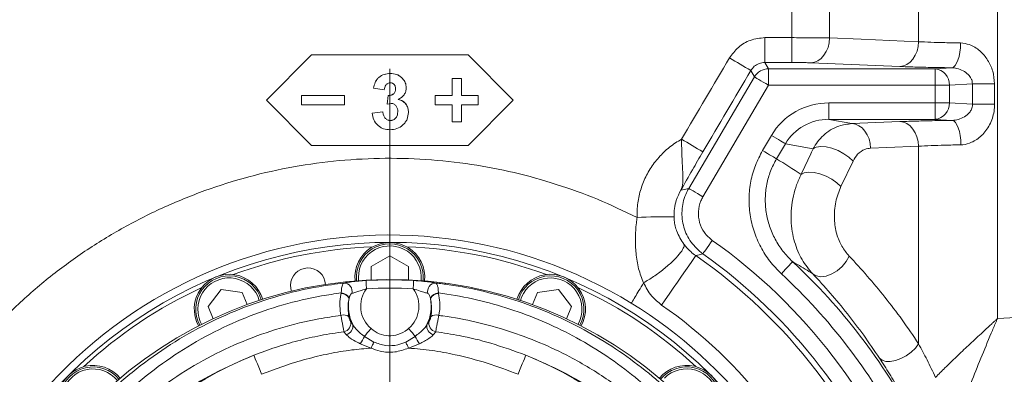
# Model space of a CAD drawing. Header units: millimetres. Extents: x 0 to 8410, y 0 to 5940.
# Tile 169 of 179: x 6847 to 7086, y 4156 to 4242. Entities that reach past the tile are written whole.
import ezdxf

# ---------------------------------------------------------------- set-up
doc = ezdxf.new("R2010")
doc.units = ezdxf.units.MM
doc.header["$LTSCALE"] = 10
doc.linetypes.add('CENTERX2', pattern=[20.32, 12.7, -2.54, 2.54, -2.54])

msp = doc.modelspace()

# ---------------------------------------------------------------- linework, layer by layer
at = {"color": 7, "linetype": 'CENTERX2', "lineweight": 0}
msp.add_line((6936.73, 4433.69), (6936.73, 2732.63), dxfattribs=at)
at = {"color": 8, "linetype": 'Continuous', "lineweight": 0}
for p, q in [((7034.41, 4238.07), (7034.41, 4348.2)), ((7043.61, 4348.3), (7043.61, 4237.99)), ((7065.24, 4237.09), (7065.24, 4306.12)), ((7084.39, 4306.24), (7084.39, 4169.88)), ((7027.9, 4232.05), (7027.9, 4238.07)), ((7027.9, 4238.07), (7034.41, 4238.07)), ((7034.41, 4232.05), (7034.41, 4238.07)), ((7027.9, 4232.05), (7028.78, 4230.51)), ((7034.41, 4232.05), (7027.9, 4232.05)), ((7060.64, 4231.07), (7039.01, 4231.98)), ((7069.26, 4230.51), (7073.32, 4230.76)), ((7009.38, 4201.47), (7025.33, 4228.55)), ((7025.33, 4228.55), (7024.45, 4230.08)), ((7028.78, 4226.52), (7028.78, 4230.51)), ((7028.78, 4230.51), (7069.26, 4230.51)), ((7069.26, 4226.52), (7069.26, 4230.51)), ((7028.78, 4226.52), (7012.83, 4199.44)), ((7069.26, 4226.52), (7028.78, 4226.52)), ((7069.26, 4222.24), (7069.26, 4226.52)), ((7069.26, 4226.52), (7072.72, 4226.52)), ((7078.32, 4226.86), (7072.72, 4226.52)), ((7072.72, 4226.52), (7072.72, 4222.24)), ((7078.34, 4221.9), (7078.32, 4226.86)), ((7083.69, 4226.89), (7083.7, 4221.95)), ((7043.45, 4222.24), (7069.26, 4222.24)), ((7043.45, 4222.24), (7043.45, 4218.24)), ((7069.26, 4222.24), (7069.26, 4218.24)), ((7069.26, 4222.24), (7072.72, 4222.24)), ((7072.72, 4222.24), (7078.34, 4221.9)), ((7069.26, 4218.24), (7043.45, 4218.24)), ((7043.45, 4218.24), (7049, 4217.19)), ((7049, 4217.19), (7060.64, 4217.68)), ((7073.4, 4217.99), (7069.26, 4218.24)), ((7027.31, 4210.66), (7029.47, 4214.33)), ((7032.86, 4212.33), (7030.7, 4208.66)), ((7039.61, 4211.05), (7032.86, 4212.33)), ((7065.24, 4163.77), (7065.24, 4211.72)), ((7049.3, 4208.09), (7046.38, 4201.91)), ((6929.1, 4179.87), (6929.14, 4179.09)), ((6924.89, 4175.96), (6924.92, 4176.1)), ((6948.55, 4176.1), (6948.58, 4175.96)), ((6926.87, 4174.86), (6926.84, 4174.74)), ((6946.62, 4174.74), (6946.6, 4174.86)), ((6968.71, 4175.03), (6968.45, 4174.29)), ((6890.65, 4169.19), (6890.98, 4168.48)), ((6927.18, 4169.23), (6927.72, 4168.39)), ((6945.75, 4168.39), (6946.29, 4169.23)), ((7084.39, 4169.88), (7088.96, 4170.13)), ((6926.15, 4165.97), (6925.58, 4166.68)), ((6947.89, 4166.68), (6947.32, 4165.97)), ((6932.18, 4162.7), (6929.54, 4163.77)), ((6930.56, 4165.55), (6932.86, 4164.15)), ((6940.61, 4164.15), (6942.9, 4165.55)), ((6943.93, 4163.77), (6941.29, 4162.7))]:
    msp.add_line(p, q, dxfattribs=at)
at = {"color": 7, "linetype": 'Continuous', "lineweight": 0}
for p, q in [((6917.73, 4233.87), (6906.73, 4222.87)), ((6955.73, 4233.87), (6917.73, 4233.87)), ((6966.73, 4222.87), (6955.73, 4233.87)), ((6936.83, 4229.37), (6936.83, 4229.38)), ((6939.81, 4228.16), (6939.81, 4228.17)), ((6940.73, 4225.91), (6940.73, 4225.92)), ((6951.86, 4228.13), (6951.86, 4228.12)), ((6954.11, 4228.13), (6951.86, 4228.13)), ((6951.86, 4224), (6951.86, 4228.12)), ((6954.11, 4228.12), (6951.86, 4228.12)), ((6954.11, 4228.13), (6954.11, 4228.12)), ((6954.11, 4224), (6954.11, 4228.12)), ((6915.23, 4224.01), (6915.23, 4224)), ((6925.73, 4224.01), (6915.23, 4224.01)), ((6925.73, 4224), (6915.23, 4224)), ((6915.23, 4221.75), (6915.23, 4224)), ((6925.73, 4224.01), (6925.73, 4224)), ((6925.73, 4221.75), (6925.73, 4224)), ((6932.77, 4225.78), (6932.77, 4225.79)), ((6935.37, 4225.39), (6932.77, 4225.78)), ((6936.06, 4221.93), (6936.3, 4224.02)), ((6936.06, 4221.91), (6936.3, 4224.01)), ((6936.3, 4224.01), (6936.3, 4224.02)), ((6951.86, 4224.01), (6947.73, 4224.01)), ((6947.73, 4224.01), (6947.73, 4224)), ((6947.73, 4221.75), (6947.73, 4224)), ((6951.86, 4224), (6947.73, 4224)), ((6958.23, 4224.01), (6954.11, 4224.01)), ((6958.23, 4224), (6954.11, 4224)), ((6958.23, 4224.01), (6958.23, 4224)), ((6958.23, 4221.75), (6958.23, 4224)), ((6906.73, 4222.89), (6917.73, 4211.89)), ((6906.73, 4222.87), (6917.73, 4211.87)), ((6915.23, 4221.75), (6925.73, 4221.75)), ((6937.09, 4222.1), (6936.06, 4221.91)), ((6936.06, 4221.91), (6936.06, 4221.93)), ((6947.73, 4221.75), (6951.86, 4221.75)), ((6951.86, 4217.62), (6951.86, 4221.75)), ((6954.11, 4221.75), (6958.23, 4221.75)), ((6954.11, 4217.62), (6954.11, 4221.75)), ((6955.73, 4211.89), (6966.73, 4222.89)), ((6955.73, 4211.87), (6966.73, 4222.87)), ((6932.43, 4219.72), (6935.02, 4220.04)), ((6932.43, 4219.71), (6935.02, 4220.03)), ((6932.43, 4219.71), (6932.43, 4219.72)), ((6935.02, 4220.03), (6935.02, 4220.04)), ((6941.25, 4219.92), (6941.25, 4219.93)), ((6936.85, 4217.95), (6936.85, 4217.97)), ((6951.86, 4217.62), (6954.11, 4217.62)), ((6917.73, 4211.89), (6917.73, 4211.87)), ((6917.73, 4211.89), (6955.73, 4211.89)), ((6917.73, 4211.87), (6955.73, 4211.87)), ((6955.73, 4211.89), (6955.73, 4211.87)), ((6932.23, 4182.47), (6936.73, 4185.07)), ((6936.73, 4185.07), (6941.23, 4182.47)), ((6932.23, 4179.27), (6932.23, 4182.47)), ((6941.23, 4182.47), (6941.23, 4179.27)), ((6892.55, 4172.79), (6895.71, 4176.91)), ((6895.71, 4176.91), (6900.86, 4176.23)), ((6900.86, 4176.23), (6902.09, 4173.27)), ((6971.38, 4173.27), (6972.6, 4176.23)), ((6972.6, 4176.23), (6977.76, 4176.91)), ((6977.76, 4176.91), (6980.92, 4172.79)), ((6893.77, 4169.83), (6892.55, 4172.79)), ((6980.92, 4172.79), (6979.7, 4169.83))]:
    msp.add_line(p, q, dxfattribs=at)
at = {"color": 8, "linetype": 'Continuous', "lineweight": 0, "flags": 128}
for points in [[(7039.01, 4231.98), (7039.9, 4232.11), (7040.75, 4232.47), (7041.54, 4233.03), (7042.23, 4233.78), (7042.8, 4234.69), (7043.23, 4235.72), (7043.5, 4236.83), (7043.61, 4237.99)], [(7043.61, 4237.99), (7051.32, 4237.67), (7065.24, 4237.09)], [(7060.64, 4231.07), (7061.53, 4231.21), (7062.38, 4231.57), (7063.17, 4232.13), (7063.86, 4232.88), (7064.43, 4233.79), (7064.87, 4234.82), (7065.14, 4235.93), (7065.24, 4237.09)], [(7073.32, 4230.76), (7073.73, 4230.91), (7074.12, 4231.27), (7074.49, 4231.84), (7074.81, 4232.59), (7075.08, 4233.5), (7075.28, 4234.52), (7075.41, 4235.63), (7075.46, 4236.78)], [(7025.33, 4228.55), (7025.42, 4228.49), (7025.63, 4228.37), (7025.95, 4228.18), (7026.38, 4227.93), (7026.9, 4227.62), (7027.49, 4227.28), (7028.12, 4226.9), (7028.78, 4226.52)], [(7078.32, 4226.86), (7078.77, 4226.86), (7079.3, 4226.87), (7079.92, 4226.87), (7080.59, 4226.88), (7081.32, 4226.88), (7082.09, 4226.89), (7082.88, 4226.89), (7083.69, 4226.89)], [(7049, 4217.19), (7049.88, 4217.06), (7050.72, 4216.7), (7051.51, 4216.14), (7052.2, 4215.4), (7052.77, 4214.51), (7053.2, 4213.49), (7053.48, 4212.38), (7053.59, 4211.24)], [(7060.64, 4217.68), (7061.53, 4217.54), (7062.37, 4217.19), (7063.16, 4216.63), (7063.85, 4215.89), (7064.42, 4214.99), (7064.85, 4213.97), (7065.13, 4212.87), (7065.24, 4211.72)], [(7073.4, 4217.99), (7073.8, 4217.85), (7074.19, 4217.49), (7074.55, 4216.93), (7074.87, 4216.19), (7075.14, 4215.3), (7075.34, 4214.29), (7075.47, 4213.19), (7075.53, 4212.05)], [(7029.47, 4214.33), (7030.06, 4213.97), (7030.64, 4213.63), (7031.19, 4213.31), (7031.68, 4213.02), (7032.11, 4212.77), (7032.45, 4212.57), (7032.7, 4212.42), (7032.86, 4212.33)], [(7039.61, 4211.05), (7040.37, 4211.45), (7041.44, 4211.62), (7042.75, 4211.54), (7044.19, 4211.2), (7045.66, 4210.65), (7047.07, 4209.9), (7048.31, 4209.03), (7049.3, 4208.09)], [(7065.24, 4211.72), (7057.53, 4211.4), (7053.59, 4211.24)], [(7027.31, 4210.66), (7027.9, 4210.31), (7028.48, 4209.97), (7029.03, 4209.65), (7029.52, 4209.36), (7029.95, 4209.11), (7030.29, 4208.9), (7030.54, 4208.75), (7030.7, 4208.66)], [(7036.69, 4204.86), (7037.46, 4205.27), (7038.53, 4205.44), (7039.83, 4205.36), (7041.27, 4205.02), (7042.75, 4204.47), (7044.16, 4203.73), (7045.4, 4202.86), (7046.38, 4201.91)], [(7007.46, 4201.05), (7008.29, 4201.23), (7009.38, 4201.47)], [(7009.38, 4201.47), (7009.47, 4201.42), (7009.68, 4201.3), (7010, 4201.1), (7010.43, 4200.85), (7010.95, 4200.55), (7011.54, 4200.2), (7012.17, 4199.83), (7012.83, 4199.44)], [(7012.8, 4185.59), (7012.86, 4185.67), (7013, 4185.87), (7013.21, 4186.18), (7013.5, 4186.58), (7013.85, 4187.07), (7014.24, 4187.63), (7014.66, 4188.23), (7015.1, 4188.85)], [(7012.8, 4185.59), (7011.91, 4185.35), (7011.1, 4185.14)], [(7002.79, 4173.15), (7003.65, 4174.39), (7004.61, 4175.78), (7005.62, 4177.24), (7006.65, 4178.72), (7007.65, 4180.16), (7008.58, 4181.5), (7009.41, 4182.7), (7010.1, 4183.7), (7010.63, 4184.45), (7010.96, 4184.94), (7011.1, 4185.14)], [(7031.89, 4180.75), (7032.41, 4181.31), (7032.9, 4181.85), (7033.37, 4182.35), (7033.77, 4182.79), (7034.11, 4183.16), (7034.37, 4183.43), (7034.53, 4183.61), (7034.6, 4183.69)], [(7039.51, 4180.74), (7040.39, 4180.22), (7041.51, 4180.04), (7042.78, 4180.2), (7044.12, 4180.69), (7045.43, 4181.49), (7046.63, 4182.53), (7047.63, 4183.75), (7048.35, 4185.05)], [(6930.95, 4179.1), (6930.95, 4179.04), (6930.96, 4178.91), (6930.97, 4178.72), (6930.98, 4178.48), (6931, 4178.18), (6931.02, 4177.84), (6931.04, 4177.48), (6931.06, 4177.1)], [(6942.52, 4179.1), (6942.52, 4179.04), (6942.51, 4178.91), (6942.5, 4178.72), (6942.49, 4178.48), (6942.47, 4178.18), (6942.45, 4177.84), (6942.43, 4177.48), (6942.41, 4177.1)], [(6930.56, 4165.55), (6930.71, 4165.72), (6930.87, 4165.92), (6931.06, 4166.14), (6931.26, 4166.38), (6931.48, 4166.63), (6931.7, 4166.9), (6931.94, 4167.18), (6932.17, 4167.46)], [(6942.9, 4165.55), (6942.76, 4165.72), (6942.59, 4165.92), (6942.41, 4166.14), (6942.21, 4166.38), (6941.99, 4166.63), (6941.76, 4166.9), (6941.53, 4167.18), (6941.29, 4167.46)], [(6932.86, 4164.15), (6932.8, 4164.01), (6932.72, 4163.86), (6932.65, 4163.69), (6932.56, 4163.51), (6932.47, 4163.31), (6932.37, 4163.11), (6932.28, 4162.91), (6932.18, 4162.7)], [(6940.61, 4164.15), (6940.67, 4164.01), (6940.74, 4163.86), (6940.82, 4163.69), (6940.91, 4163.51), (6941, 4163.31), (6941.09, 4163.11), (6941.19, 4162.91), (6941.29, 4162.7)], [(7055.72, 4160.27), (7056.35, 4159.75), (7057.25, 4159.47), (7058.36, 4159.44), (7059.61, 4159.68), (7060.92, 4160.16), (7062.22, 4160.86), (7063.42, 4161.73), (7064.45, 4162.72), (7065.24, 4163.77)], [(6905.54, 4156.34), (6905.2, 4157.22), (6904.86, 4158.06), (6904.55, 4158.85), (6904.27, 4159.54), (6904.04, 4160.12), (6903.87, 4160.56), (6903.75, 4160.85), (6903.7, 4160.98)], [(6967.92, 4156.34), (6968.27, 4157.22), (6968.61, 4158.06), (6968.92, 4158.85), (6969.2, 4159.54), (6969.43, 4160.12), (6969.6, 4160.56), (6969.72, 4160.85), (6969.77, 4160.98)]]:
    msp.add_lwpolyline(points, dxfattribs=at)
at = {"color": 7, "linetype": 'Continuous', "lineweight": 0, "flags": 128}
msp.add_lwpolyline([(6912.59, 4177.91), (6912.77, 4176.66), (6912.82, 4176.51)], dxfattribs=at)
at = {"color": 8, "linetype": 'Continuous', "lineweight": 0}
for centre, radius, start, end in [((6825.47, 3901.41), 384.22, 58.8086, 59.7051), ((7028.78, 4226.51), 4, 90.042, 149.4571), ((7068.89, 4226.69), 3.84, 357.367, 84.4544), ((7068.89, 4222.07), 3.84, 275.5431, 2.6355), ((7085.07, 3750.24), 471.71, 90.1661, 90.8173), ((6911.51, 4047.49), 191.77, 58.115, 59.9156), ((7004.32, 4023.51), 171.07, 89.5058, 92.516), ((6936.73, 4077.87), 135.86, 20.2281, 54.7719), ((6936.73, 4179.87), 7.64, 354.1022, 180), ((6936.73, 4077.87), 131.87, 20.2281, 54.7719), ((6936.73, 4077.87), 130.53, 19.7333, 55.2667), ((6936.73, 4077.87), 144.13, 27.7654, 47.2346), ((6936.73, 4077.87), 140.14, 27.7654, 47.2346), ((6897.7, 4172.11), 7.63, 16.6022, 202.5), ((6925.52, 4176.47), 2.03, 345.2408, 88.493), ((6936.73, 4077.87), 101.39, 86.7284, 93.2716), ((6947.95, 4176.47), 2.03, 91.5073, 194.7589), ((6975.77, 4172.11), 7.64, 331.6022, 157.5), ((6924.85, 4173.72), 2.24, 27.1677, 89.07), ((6924.83, 4173.81), 2.29, 27.2278, 87.839), ((6936.73, 4172.87), 7.08, 143.2834, 229.8803), ((6936.73, 4077.87), 99.39, 86.7284, 93.2716), ((6936.73, 4172.87), 7.08, 310.1197, 36.7166), ((6948.63, 4173.81), 2.29, 92.1612, 152.7716), ((6948.62, 4173.72), 2.24, 90.9297, 152.833), ((6936.73, 4172.87), 10.06, 169.3053, 206.4415), ((6936.73, 4172.87), 10.06, 333.5585, 10.6947), ((6936.73, 4077.87), 115.94, 19.7333, 55.2667), ((6925.53, 4168.79), 1.97, 50.5723, 110.2393), ((6925.22, 4168.68), 2.03, 280.1666, 15.8163), ((6948.25, 4168.68), 2.03, 164.183, 259.8341), ((6947.94, 4168.79), 1.97, 69.7609, 129.4275), ((6925.7, 4167.98), 2.06, 282.6077, 11.4246), ((6947.77, 4167.98), 2.06, 168.5754, 257.3923), ((6922.61, 4168.93), 8.64, 323.3156, 336.9813), ((6950.86, 4168.93), 8.64, 203.02, 216.6838), ((6936.73, 4077.87), 89.43, 111.6771, 177.5483), ((6936.73, 4077.87), 89.43, 2.4517, 68.3229), ((6864.61, 4150), 7.64, 39.1022, 225), ((7008.86, 4150), 7.64, 309.1022, 135)]:
    msp.add_arc(centre, radius, start, end, dxfattribs=at)
at = {"color": 7, "linetype": 'Continuous', "lineweight": 0}
for centre, radius, start, end in [((6936.73, 4077.87), 112.29, 58.4895, 155.4287), ((6936.73, 4077.87), 110.5, 6.9455, 200.833), ((6936.73, 4179.87), 8.5, 354.2409, 185.7591), ((6936.73, 4179.87), 8.13, 354.1923, 185.8077), ((6936.73, 4077.87), 109.5, 92.1687, 110.3313), ((6936.73, 4077.87), 109.5, 69.6687, 87.8313), ((6897.7, 4172.11), 8.5, 16.7409, 208.2591), ((6916.84, 4177.91), 4.25, 3.3068, 180), ((6975.77, 4172.11), 8.5, 331.7409, 163.2591), ((6936.73, 4077.87), 101.5, 3.2825, 177.5483), ((6897.7, 4172.11), 8.14, 16.6923, 208.3077), ((6975.77, 4172.11), 8.14, 331.6923, 163.3077), ((6936.73, 4077.87), 109.5, 114.6687, 132.8313), ((6936.73, 4077.87), 109.5, 47.1687, 65.3313), ((6936.73, 4077.87), 112.29, 15.8012, 58.4895), ((6864.61, 4150), 8.5, 39.2409, 230.7591), ((6864.61, 4150), 8.13, 39.1923, 230.8077), ((7008.86, 4150), 8.5, 309.2409, 140.7591), ((7008.86, 4150), 8.14, 309.1923, 140.8077)]:
    msp.add_arc(centre, radius, start, end, dxfattribs=at)
at = {"color": 8, "linetype": 'Continuous', "lineweight": 0}
for centre, major_axis, ratio, start_param, end_param in [((6868.56, 4252.87), (2362.23, 3999.37), 0.030101, 4.720305, 4.725237), ((6873.73, 4249.83), (2362.22, 4005.37), 0.030079, 4.720265, 4.725198), ((7043.55, 4206.23), (15.99, -3.03), 0.982898, 1.761463, 2.802202), ((7043.55, 4206.23), (12.13, -2.3), 0.971911, 1.761463, 2.802202), ((13089.28, 12135.53), (6907.5, 10861.92), 0.104121, 2.452273, 2.453102), ((6947.69, 4071.42), (140.99, -83.05), 0.980193, 1.516001, 1.559358)]:
    msp.add_ellipse(centre, major_axis=major_axis, ratio=ratio, start_param=start_param, end_param=end_param, dxfattribs=at)
for points, knots in [([(7019.29, 4233.16), (7019.95, 4234.06), (7021.29, 4235.87), (7024.36, 4237.69), (7026.69, 4237.94), (7027.9, 4238.07)], [0, 0, 0, 0, 0.3248475, 0.6498591, 1, 1, 1, 1]), ([(7034.41, 4238.07), (7035.2, 4238.07), (7037.33, 4238.06), (7040.7, 4238.04), (7042.64, 4238), (7043.61, 4237.99)], [0, 0, 0, 0, 0.227442, 0.613745, 1, 1, 1, 1]), ([(7065.24, 4237.09), (7066.21, 4237.04), (7068.11, 4236.96), (7071.58, 4236.85), (7074.16, 4236.8), (7075.46, 4236.78)], [0, 0, 0, 0, 0.335098, 0.662796, 1, 1, 1, 1]), ([(7075.46, 4236.78), (7076.17, 4236.69), (7077.83, 4236.49), (7080.2, 4234.98), (7082.13, 4232.71), (7083.43, 4229.94), (7083.6, 4227.92), (7083.69, 4226.89)], [0, 0, 0, 0, 0.15796, 0.369481, 0.576898, 0.784176, 1, 1, 1, 1]), ([(7027.9, 4232.05), (7027.42, 4232), (7026.48, 4231.9), (7025.25, 4231.17), (7024.72, 4230.45), (7024.45, 4230.08)], [0, 0, 0, 0, 0.350091, 0.674997, 1, 1, 1, 1]), ([(7039.01, 4231.98), (7038.53, 4231.99), (7037.56, 4232.02), (7035.87, 4232.05), (7034.81, 4232.05), (7034.41, 4232.05)], [0, 0, 0, 0, 0.386286, 0.772577, 1, 1, 1, 1]), ([(7073.32, 4230.76), (7071.74, 4230.78), (7068.55, 4230.83), (7064.24, 4230.94), (7061.84, 4231.03), (7060.64, 4231.07)], [0, 0, 0, 0, 0.327706, 0.664916, 1, 1, 1, 1]), ([(7078.32, 4226.86), (7078.29, 4227.18), (7078.25, 4227.61), (7077.91, 4228.4), (7077.27, 4229.23), (7076.06, 4230.09), (7074.68, 4230.65), (7073.72, 4230.73), (7073.32, 4230.76)], [0, 0, 0, 0, 0.139753, 0.179332, 0.37206, 0.590156, 0.826375, 1, 1, 1, 1]), ([(7073.4, 4217.99), (7073.91, 4218.04), (7074.95, 4218.15), (7076.41, 4218.82), (7077.49, 4219.68), (7078.06, 4220.55), (7078.31, 4221.25), (7078.33, 4221.66), (7078.34, 4221.9)], [0, 0, 0, 0, 0.218771, 0.448545, 0.683568, 0.822824, 0.896611, 1, 1, 1, 1]), ([(7083.7, 4221.95), (7083.68, 4221.35), (7083.6, 4219.61), (7082.65, 4216.88), (7080.72, 4214.25), (7078.37, 4212.61), (7076.56, 4212.1), (7075.68, 4212.06), (7075.53, 4212.05)], [0, 0, 0, 0, 0.125965, 0.36598, 0.595742, 0.80233, 0.965553, 1, 1, 1, 1]), ([(7039.61, 4211.05), (7039.96, 4211.64), (7040.67, 4212.86), (7042.11, 4214.42), (7043.85, 4215.74), (7046.16, 4216.87), (7047.94, 4217.07), (7049, 4217.19)], [0, 0, 0, 0, 0.163872, 0.333087, 0.521251, 0.716336, 1, 1, 1, 1]), ([(7060.64, 4217.68), (7061.81, 4217.72), (7064.18, 4217.81), (7068.51, 4217.92), (7071.76, 4217.97), (7073.4, 4217.99)], [0, 0, 0, 0, 0.325828, 0.6611, 1, 1, 1, 1]), ([(6996.81, 4194.42), (6996.83, 4195.6), (6996.88, 4197.95), (6997.69, 4201.42), (6999.03, 4204.7), (7000.92, 4207.71), (7003.29, 4210.35), (7005.6, 4212.23), (7007.13, 4213.13), (7007.64, 4213.43)], [0, 0, 0, 0, 0.153611, 0.307225, 0.460899, 0.614568, 0.768474, 0.92238, 1, 1, 1, 1]), ([(7007.46, 4201.05), (7007.46, 4201.06), (7007.72, 4201.56), (7007.95, 4202.51), (7007.99, 4204.21), (7007.9, 4205.98), (7007.78, 4208.07), (7007.65, 4210.58), (7007.65, 4212.41), (7007.64, 4213.43)], [0, 0, 0, 0, 0.001469, 0.21486, 0.358157, 0.501387, 0.655967, 0.810483, 1, 1, 1, 1]), ([(7075.53, 4212.05), (7074.21, 4212.03), (7071.62, 4211.98), (7068.13, 4211.86), (7066.21, 4211.77), (7065.24, 4211.72)], [0, 0, 0, 0, 0.338873, 0.664712, 1, 1, 1, 1]), ([(7012.81, 4210.32), (7012.38, 4209.6), (7011.52, 4208.13), (7009.72, 4205), (7008.39, 4202.68), (7007.47, 4201.06), (7007.46, 4201.05)], [0, 0, 0, 0, 0.227021, 0.459369, 0.997586, 1, 1, 1, 1]), ([(7031.89, 4180.75), (7030.92, 4181.74), (7028.99, 4183.71), (7026.76, 4187.22), (7025.13, 4191.03), (7024.17, 4195.06), (7023.92, 4199.18), (7024.37, 4203.23), (7025.45, 4207.12), (7026.69, 4209.48), (7027.31, 4210.66)], [0, 0, 0, 0, 0.126411, 0.252815, 0.379289, 0.505754, 0.630964, 0.756165, 0.878085, 1, 1, 1, 1]), ([(7053.59, 4211.24), (7053.11, 4211.17), (7052, 4211), (7050.44, 4210), (7049.65, 4208.68), (7049.3, 4208.09)], [0, 0, 0, 0, 0.294796, 0.681904, 1, 1, 1, 1]), ([(6843.93, 4171.01), (6846.62, 4173.51), (6852.01, 4178.51), (6860.85, 4185.14), (6870.2, 4191.1), (6880.08, 4196.25), (6890.41, 4200.59), (6901.06, 4204.06), (6911.96, 4206.62), (6923.04, 4208.23), (6934.23, 4208.91), (6945.44, 4208.65), (6956.38, 4207.48), (6967, 4205.43), (6977.23, 4202.58), (6987.24, 4198.99), (6993.62, 4195.94), (6996.81, 4194.42)], [0, 0, 0, 0, 0.0667831, 0.1336806, 0.2004632, 0.2681089, 0.3359948, 0.4038798, 0.4715241, 0.539231, 0.6071802, 0.6751294, 0.7428362, 0.8070241, 0.8714174, 0.9358115, 1, 1, 1, 1]), ([(7030.7, 4208.66), (7030.19, 4207.68), (7029.16, 4205.71), (7028.26, 4202.46), (7027.89, 4199.08), (7028.11, 4195.64), (7028.93, 4192.28), (7030.3, 4189.1), (7032.17, 4186.16), (7033.79, 4184.51), (7034.6, 4183.69)], [0, 0, 0, 0, 0.1215928, 0.243192, 0.3682359, 0.4932934, 0.6198744, 0.7464629, 0.8732294, 1, 1, 1, 1]), ([(7039.51, 4180.74), (7038.6, 4181.83), (7037.22, 4183.47), (7035.87, 4186.21), (7035.04, 4188.5), (7034.47, 4191.01), (7034.18, 4193.78), (7034.27, 4196.69), (7034.74, 4199.61), (7035.54, 4202.38), (7036.31, 4204.03), (7036.69, 4204.86)], [0, 0, 0, 0, 0.180007, 0.271982, 0.363934, 0.463346, 0.562748, 0.674245, 0.785786, 0.892868, 1, 1, 1, 1]), ([(7007.46, 4201.05), (7007.05, 4200.24), (7006.34, 4198.83), (7005.84, 4196.61), (7005.81, 4195.26), (7005.8, 4194.57)], [0, 0, 0, 0, 0.402073, 0.696753, 1, 1, 1, 1]), ([(7012.8, 4185.59), (7011.77, 4186.47), (7009.72, 4188.25), (7007.98, 4192.01), (7007.52, 4196.06), (7008.23, 4199.3), (7009.12, 4200.98), (7009.38, 4201.47)], [0, 0, 0, 0, 0.226633, 0.453304, 0.67985, 0.906329, 1, 1, 1, 1]), ([(7046.38, 4201.91), (7046.13, 4201.33), (7045.63, 4200.17), (7045.09, 4198.22), (7044.78, 4196.15), (7044.73, 4194.09), (7044.93, 4192.15), (7045.45, 4189.84), (7046.53, 4187.26), (7047.74, 4185.79), (7048.35, 4185.05)], [0, 0, 0, 0, 0.1092393, 0.2183792, 0.3284566, 0.4384438, 0.5356313, 0.6328359, 0.8153917, 1, 1, 1, 1]), ([(7012.83, 4199.44), (7012.65, 4199.11), (7012.06, 4198), (7011.58, 4195.83), (7011.89, 4193.13), (7013.05, 4190.62), (7014.42, 4189.44), (7015.1, 4188.85)], [0, 0, 0, 0, 0.0936861, 0.3201728, 0.5466989, 0.7733505, 1, 1, 1, 1]), ([(6998.4, 4178.54), (6997.96, 4179.67), (6997.07, 4181.97), (6996.51, 4185.62), (6996.35, 4189.36), (6996.53, 4192.29), (6996.75, 4193.98), (6996.81, 4194.42)], [0, 0, 0, 0, 0.232292, 0.47113, 0.693148, 0.920353, 1, 1, 1, 1]), ([(7005.8, 4194.57), (7005.8, 4194.4), (7005.83, 4193.76), (7006, 4192.65), (7006.26, 4191.68), (7006.84, 4190.01), (7007.54, 4188.93), (7008.19, 4187.92)], [0, 0, 0, 0, 0.06799, 0.255732, 0.444114, 0.483545, 1, 1, 1, 1]), ([(7008.19, 4187.92), (7008.4, 4187.67), (7008.9, 4187.04), (7009.84, 4186.08), (7010.68, 4185.46), (7011.1, 4185.14)], [0, 0, 0, 0, 0.254234, 0.620259, 1, 1, 1, 1]), ([(7039.51, 4180.74), (7038.28, 4181.5), (7036.65, 4182.5), (7035, 4183.46), (7034.6, 4183.69)], [0, 0, 0, 0, 0.758203, 1, 1, 1, 1]), ([(7048.35, 4185.05), (7049.83, 4183.45), (7052.79, 4180.24), (7057.09, 4175.06), (7061.27, 4169.62), (7063.92, 4165.72), (7065.24, 4163.77)], [0, 0, 0, 0, 0.249032, 0.498054, 0.749033, 1, 1, 1, 1]), ([(7055.72, 4160.27), (7054.45, 4162.14), (7051.93, 4165.86), (7047.93, 4171.09), (7043.81, 4176.09), (7040.94, 4179.19), (7039.51, 4180.74)], [0, 0, 0, 0, 0.248962, 0.497937, 0.748963, 1, 1, 1, 1]), ([(6837.19, 4082.13), (6837.31, 4084.46), (6837.59, 4089.75), (6838.83, 4097.9), (6840.88, 4106.52), (6843.67, 4114.9), (6847.47, 4123.69), (6852.51, 4132.73), (6858.95, 4141.78), (6866.15, 4149.86), (6873.97, 4156.92), (6882.25, 4162.99), (6891.03, 4168.14), (6900.21, 4172.32), (6909.67, 4175.51), (6918.18, 4177.52), (6923.54, 4178.23), (6925.57, 4178.5)], [0, 0, 0, 0, 0.0487916, 0.1109821, 0.1734065, 0.2358393, 0.298042, 0.3767454, 0.455674, 0.534373, 0.6064809, 0.6787702, 0.7508559, 0.8197615, 0.8888525, 0.9577349, 1, 1, 1, 1]), ([(6924.92, 4176.1), (6924.94, 4176.39), (6924.99, 4177.15), (6925.16, 4178.03), (6925.39, 4178.42), (6925.54, 4178.49), (6925.57, 4178.5)], [0, 0, 0, 0, 0.221657, 0.589748, 0.914799, 1, 1, 1, 1]), ([(6925.57, 4178.5), (6925.93, 4178.56), (6926.63, 4178.69), (6928.26, 4178.89), (6929.75, 4179.02), (6930.67, 4179.08), (6930.95, 4179.1)], [0, 0, 0, 0, 0.28018, 0.561304, 0.867702, 1, 1, 1, 1]), ([(6947.9, 4178.5), (6947.93, 4178.48), (6948.1, 4178.41), (6948.31, 4178.01), (6948.48, 4177.16), (6948.53, 4176.42), (6948.55, 4176.1)], [0, 0, 0, 0, 0.10607, 0.431166, 0.747932, 1, 1, 1, 1]), ([(6947.9, 4178.5), (6948.98, 4178.37), (6952.97, 4177.87), (6959.78, 4176.53), (6968.17, 4174.12), (6976.3, 4171.01), (6984.16, 4167.18), (6991.7, 4162.62), (6998.87, 4157.37), (7005.53, 4151.53), (7012.22, 4144.52), (7018.7, 4136.17), (7024.65, 4126.4), (7029.08, 4116.87), (7032.21, 4107.82), (7034.32, 4099.41), (7035.77, 4090.84), (7036.11, 4085.03), (7036.28, 4082.13)], [0, 0, 0, 0, 0.022571, 0.082599, 0.142891, 0.203204, 0.26326, 0.325537, 0.38806, 0.4506, 0.5129, 0.5939, 0.675147, 0.756145, 0.817004, 0.878083, 0.939153, 1, 1, 1, 1]), ([(7002.79, 4173.15), (7001.94, 4173.85), (7000.58, 4174.97), (6999.24, 4176.9), (6998.69, 4178.01), (6998.41, 4178.55)], [0, 0, 0, 0, 0.452522, 0.733573, 1, 1, 1, 1]), ([(6924.92, 4176.1), (6923.33, 4175.87), (6918.55, 4175.19), (6910.73, 4173.33), (6901.64, 4170.22), (6892.82, 4166.17), (6884.4, 4161.17), (6876.44, 4155.28), (6868.94, 4148.43), (6862.03, 4140.59), (6855.85, 4131.81), (6850.57, 4122.23), (6846.32, 4111.88), (6843.24, 4100.89), (6841.62, 4091.11), (6841.3, 4085.02), (6841.18, 4082.77)], [0, 0, 0, 0, 0.034448, 0.103526, 0.17282, 0.241925, 0.314486, 0.387254, 0.459842, 0.539331, 0.619052, 0.698548, 0.782498, 0.866712, 0.950644, 1, 1, 1, 1]), ([(6924.85, 4170.64), (6924.73, 4171.37), (6924.5, 4172.86), (6924.62, 4174.66), (6924.83, 4175.68), (6924.89, 4175.96)], [0, 0, 0, 0, 0.414691, 0.841307, 1, 1, 1, 1]), ([(6927.48, 4175.95), (6927.41, 4175.91), (6927.3, 4175.85), (6927.12, 4175.61), (6926.98, 4175.3), (6926.9, 4174.98), (6926.87, 4174.86)], [0, 0, 0, 0, 0.266678, 0.386886, 0.761155, 1, 1, 1, 1]), ([(6931.06, 4177.1), (6930.86, 4177.04), (6930.23, 4176.84), (6929.24, 4176.53), (6928.17, 4176.19), (6927.71, 4176.03), (6927.48, 4175.95)], [0, 0, 0, 0, 0.148099, 0.467438, 0.740188, 1, 1, 1, 1]), ([(6945.98, 4175.95), (6945.75, 4176.04), (6945.25, 4176.21), (6943.97, 4176.61), (6942.99, 4176.92), (6942.41, 4177.1)], [0, 0, 0, 0, 0.273837, 0.57171, 1, 1, 1, 1]), ([(6946.6, 4174.86), (6946.56, 4175), (6946.48, 4175.3), (6946.31, 4175.68), (6946.13, 4175.89), (6946.01, 4175.94), (6945.98, 4175.95)], [0, 0, 0, 0, 0.271098, 0.592851, 0.902221, 1, 1, 1, 1]), ([(7032.29, 4082.77), (7032.04, 4086.52), (7031.55, 4094.02), (7029.22, 4105), (7025.78, 4115.6), (7021.15, 4125.68), (7015.45, 4135.15), (7009.23, 4143.25), (7002.81, 4150.05), (6996.42, 4155.71), (6989.54, 4160.81), (6982.3, 4165.23), (6974.74, 4168.95), (6966.95, 4171.97), (6958.88, 4174.31), (6952.69, 4175.54), (6949.23, 4176.01), (6948.55, 4176.1)], [0, 0, 0, 0, 0.08212, 0.164512, 0.24665, 0.328508, 0.410612, 0.492469, 0.555217, 0.618207, 0.681176, 0.743895, 0.804123, 0.864615, 0.925082, 0.985276, 1, 1, 1, 1]), ([(6948.58, 4175.96), (6948.71, 4175.25), (6948.96, 4173.82), (6948.88, 4172.02), (6948.68, 4170.96), (6948.62, 4170.64)], [0, 0, 0, 0, 0.401835, 0.814414, 1, 1, 1, 1]), ([(6926.84, 4174.74), (6926.8, 4174.51), (6926.62, 4173.68), (6926.5, 4172.19), (6926.69, 4170.94), (6926.78, 4170.31)], [0, 0, 0, 0, 0.158574, 0.573686, 1, 1, 1, 1]), ([(6946.69, 4170.31), (6946.74, 4170.58), (6947.01, 4172.05), (6946.8, 4173.53), (6946.62, 4174.74)], [0, 0, 0, 0, 0.186032, 1, 1, 1, 1]), ([(6843.03, 4082.49), (6843.27, 4085.41), (6843.75, 4091.28), (6845.5, 4099.9), (6847.96, 4108.31), (6851.42, 4116.99), (6856.04, 4125.8), (6861.95, 4134.53), (6868.64, 4142.38), (6875.99, 4149.28), (6883.85, 4155.26), (6892.21, 4160.35), (6900.99, 4164.49), (6910.07, 4167.68), (6918.09, 4169.65), (6923.06, 4170.38), (6924.85, 4170.64)], [0, 0, 0, 0, 0.067252, 0.134793, 0.202347, 0.269616, 0.351167, 0.432958, 0.514507, 0.590205, 0.666101, 0.741778, 0.814271, 0.886966, 0.959435, 1, 1, 1, 1]), ([(6925.58, 4166.68), (6925.55, 4166.84), (6925.49, 4167.15), (6925.33, 4167.99), (6925.15, 4168.97), (6924.98, 4169.9), (6924.89, 4170.43), (6924.85, 4170.64)], [0, 0, 0, 0, 0.215089, 0.429539, 0.647017, 0.861459, 1, 1, 1, 1]), ([(6926.78, 4170.31), (6926.79, 4170.25), (6926.82, 4170.12), (6926.87, 4169.96), (6926.93, 4169.77), (6927, 4169.57), (6927.1, 4169.35), (6927.15, 4169.27), (6927.18, 4169.23)], [0, 0, 0, 0, 0.131554, 0.300128, 0.333499, 0.544657, 0.765871, 1, 1, 1, 1]), ([(6946.29, 4169.23), (6946.31, 4169.26), (6946.36, 4169.33), (6946.45, 4169.52), (6946.54, 4169.77), (6946.63, 4170.05), (6946.67, 4170.22), (6946.69, 4170.31)], [0, 0, 0, 0, 0.19244, 0.413544, 0.615114, 0.806453, 1, 1, 1, 1]), ([(6948.62, 4170.64), (6948.56, 4170.32), (6948.45, 4169.71), (6948.27, 4168.71), (6948.1, 4167.8), (6947.96, 4167.08), (6947.91, 4166.8), (6947.89, 4166.68)], [0, 0, 0, 0, 0.204732, 0.407359, 0.612274, 0.824004, 1, 1, 1, 1]), ([(6948.62, 4170.64), (6948.96, 4170.59), (6952.01, 4170.19), (6957.72, 4169.13), (6965.59, 4166.95), (6973.22, 4164.12), (6981.43, 4160.25), (6990.02, 4155.04), (6998.68, 4148.3), (7006.41, 4140.7), (7013.13, 4132.35), (7018.82, 4123.38), (7023.49, 4113.81), (7027.02, 4103.72), (7029.49, 4093.25), (7030.12, 4086.07), (7030.43, 4082.49)], [0, 0, 0, 0, 0.007778, 0.069002, 0.130491, 0.191998, 0.253248, 0.337358, 0.421771, 0.505913, 0.588056, 0.670445, 0.752586, 0.834978, 0.917626, 1, 1, 1, 1]), ([(7069.36, 4155.6), (7070.11, 4156.36), (7071.74, 4158), (7074.43, 4160.59), (7077.37, 4163.37), (7079.95, 4165.77), (7081.88, 4167.56), (7082.96, 4168.56), (7083.57, 4169.13), (7083.92, 4169.45), (7084.13, 4169.64), (7084.24, 4169.74), (7084.31, 4169.8), (7084.34, 4169.84), (7084.37, 4169.86), (7084.38, 4169.87), (7084.39, 4169.88)], [0, 0, 0, 0, 0.166772, 0.359617, 0.552482, 0.748542, 0.857069, 0.918467, 0.953443, 0.973402, 0.984802, 0.991319, 0.995039, 0.997668, 0.998157, 1, 1, 1, 1]), ([(7084.39, 4169.88), (7084.39, 4169.87), (7084.38, 4169.84), (7084.34, 4169.75), (7084.21, 4169.44), (7083.72, 4168.28), (7082.4, 4165.14), (7080.35, 4160.21), (7078.21, 4154.88), (7076.47, 4150.34), (7075.59, 4147.85), (7075.15, 4146.6)], [0, 0, 0, 0, 0.001732, 0.003201, 0.011464, 0.041075, 0.148374, 0.405384, 0.662348, 0.831185, 1, 1, 1, 1]), ([(6903.7, 4160.98), (6905.45, 4161.63), (6908.96, 4162.94), (6914.39, 4164.53), (6919.92, 4165.83), (6923.7, 4166.4), (6925.58, 4166.68)], [0, 0, 0, 0, 0.24808, 0.496148, 0.74808, 1, 1, 1, 1]), ([(6927.72, 4168.39), (6927.96, 4168.06), (6928.53, 4167.24), (6929.59, 4166.27), (6930.36, 4165.7), (6930.56, 4165.55)], [0, 0, 0, 0, 0.332497, 0.818305, 1, 1, 1, 1]), ([(6932.17, 4167.46), (6932.2, 4167.44), (6932.8, 4166.93), (6934.13, 4166.04), (6936.42, 4165.59), (6938.86, 4165.86), (6940.44, 4166.74), (6941.2, 4167.38), (6941.29, 4167.46)], [0, 0, 0, 0, 0.010413, 0.237065, 0.470848, 0.700872, 0.961587, 1, 1, 1, 1]), ([(6942.9, 4165.55), (6943.59, 4166.1), (6944.65, 4166.93), (6945.48, 4167.96), (6945.71, 4168.33), (6945.75, 4168.39)], [0, 0, 0, 0, 0.614204, 0.940839, 1, 1, 1, 1]), ([(6947.89, 4166.68), (6949.8, 4166.39), (6954.31, 4165.71), (6961.67, 4163.91), (6966.95, 4162), (6969.77, 4160.98)], [0, 0, 0, 0, 0.255329, 0.602803, 1, 1, 1, 1]), ([(6929.54, 4163.77), (6929.3, 4163.88), (6928.41, 4164.31), (6927.12, 4165.04), (6926.43, 4165.7), (6926.15, 4165.97)], [0, 0, 0, 0, 0.184289, 0.670029, 1, 1, 1, 1]), ([(6932.86, 4164.15), (6933.8, 4163.82), (6935.68, 4163.16), (6938.42, 4163.31), (6939.98, 4163.91), (6940.61, 4164.15)], [0, 0, 0, 0, 0.370778, 0.747393, 1, 1, 1, 1]), ([(6947.32, 4165.97), (6947.28, 4165.92), (6947.01, 4165.62), (6945.98, 4164.8), (6944.74, 4164.18), (6943.93, 4163.77)], [0, 0, 0, 0, 0.059099, 0.383068, 1, 1, 1, 1]), ([(7065.24, 4163.77), (7065.93, 4162.47), (7067.31, 4159.86), (7068.67, 4157.02), (7069.36, 4155.6)], [0, 0, 0, 0, 0.49703, 1, 1, 1, 1]), ([(6932.18, 4162.7), (6930.61, 4162.57), (6927.17, 4162.28), (6921.91, 4161.38), (6916.38, 4160.06), (6910.91, 4158.39), (6907.33, 4157.02), (6905.54, 4156.34)], [0, 0, 0, 0, 0.17119, 0.376631, 0.582101, 0.791035, 1, 1, 1, 1]), ([(6941.29, 4162.7), (6940.18, 4162.31), (6937.95, 4161.53), (6934.73, 4161.71), (6932.9, 4162.42), (6932.18, 4162.7)], [0, 0, 0, 0, 0.373395, 0.75109, 1, 1, 1, 1]), ([(6967.92, 4156.34), (6965.43, 4157.28), (6960.41, 4159.16), (6953.38, 4161.01), (6946.99, 4162.2), (6943.19, 4162.53), (6941.29, 4162.7)], [0, 0, 0, 0, 0.291188, 0.584239, 0.791546, 1, 1, 1, 1]), ([(6903.7, 4160.98), (6900.37, 4159.56), (6894.09, 4156.87), (6885.56, 4151.66), (6877.95, 4145.94), (6870.84, 4139.3), (6864.37, 4131.77), (6858.64, 4123.38), (6854.16, 4114.92), (6850.81, 4106.58), (6848.42, 4098.5), (6846.72, 4090.21), (6846.26, 4084.57), (6846.03, 4081.75)], [0, 0, 0, 0, 0.103082, 0.194749, 0.28668, 0.378372, 0.477003, 0.575927, 0.674557, 0.755756, 0.837299, 0.918825, 1, 1, 1, 1]), ([(7027.44, 4081.75), (7027.14, 4085.2), (7026.53, 4092.1), (7024.13, 4102.16), (7020.71, 4111.86), (7016.18, 4121.06), (7010.67, 4129.67), (7004.16, 4137.69), (6996.68, 4144.99), (6988.29, 4151.44), (6979.33, 4156.91), (6972.9, 4159.65), (6969.77, 4160.98)], [0, 0, 0, 0, 0.099421, 0.199178, 0.298624, 0.397955, 0.497588, 0.596923, 0.69884, 0.801085, 0.902965, 1, 1, 1, 1]), ([(7060.61, 4152.39), (7059.79, 4153.77), (7058.14, 4156.54), (7056.53, 4159.02), (7055.72, 4160.27)], [0, 0, 0, 0, 0.496795, 1, 1, 1, 1])]:
    msp.add_open_spline(points, degree=3, knots=knots, dxfattribs=at)
at = {"color": 7, "linetype": 'Continuous', "lineweight": 0}
for points, knots in [([(6932.77, 4225.79), (6932.89, 4226.28), (6933.06, 4227.01), (6933.54, 4227.89), (6934.21, 4228.63), (6935.34, 4229.26), (6936.33, 4229.34), (6936.83, 4229.38)], [0, 0, 0, 0, 0.2501728, 0.3756037, 0.5008322, 0.750256, 1, 1, 1, 1]), ([(6932.77, 4225.78), (6932.89, 4226.27), (6933.06, 4227), (6933.54, 4227.88), (6934.21, 4228.62), (6935.34, 4229.25), (6936.33, 4229.33), (6936.83, 4229.37)], [0, 0, 0, 0, 0.250235, 0.375674, 0.500906, 0.750306, 1, 1, 1, 1]), ([(6936.83, 4229.38), (6937.38, 4229.34), (6938.22, 4229.27), (6939.21, 4228.74), (6939.61, 4228.36), (6939.81, 4228.17)], [0, 0, 0, 0, 0.499131, 0.749495, 1, 1, 1, 1]), ([(6936.83, 4229.37), (6937.38, 4229.32), (6938.22, 4229.25), (6939.21, 4228.73), (6939.61, 4228.35), (6939.81, 4228.16)], [0, 0, 0, 0, 0.499094, 0.74949, 1, 1, 1, 1]), ([(6936.85, 4227.12), (6936.75, 4227.12), (6936.54, 4227.1), (6936.24, 4226.99), (6935.98, 4226.81), (6935.69, 4226.5), (6935.46, 4226.01), (6935.4, 4225.6), (6935.37, 4225.39)], [0, 0, 0, 0, 0.1251491, 0.2501541, 0.3714306, 0.5002846, 0.7496804, 1, 1, 1, 1]), ([(6938.14, 4225.68), (6938.13, 4225.86), (6938.11, 4226.14), (6937.97, 4226.48), (6937.82, 4226.7), (6937.62, 4226.89), (6937.31, 4227.08), (6937.03, 4227.11), (6936.85, 4227.12)], [0, 0, 0, 0, 0.250061, 0.376564, 0.50046, 0.625656, 0.750777, 1, 1, 1, 1]), ([(6940.73, 4225.91), (6940.71, 4225.61), (6940.66, 4225), (6940.22, 4224.19), (6939.67, 4223.65), (6939.19, 4223.3), (6938.92, 4223.15), (6938.79, 4223.07)], [0, 0, 0, 0, 0.249667, 0.499322, 0.749358, 0.874649, 1, 1, 1, 1]), ([(6939.81, 4228.17), (6940.07, 4227.84), (6940.6, 4227.18), (6940.69, 4226.34), (6940.73, 4225.92)], [0, 0, 0, 0, 0.5004614, 1, 1, 1, 1]), ([(6939.81, 4228.16), (6940.07, 4227.83), (6940.6, 4227.17), (6940.69, 4226.33), (6940.73, 4225.91)], [0, 0, 0, 0, 0.50042, 1, 1, 1, 1]), ([(6936.3, 4224.02), (6936.54, 4224.03), (6936.9, 4224.04), (6937.34, 4224.21), (6937.64, 4224.41), (6937.87, 4224.68), (6938.09, 4225.1), (6938.12, 4225.46), (6938.14, 4225.7)], [0, 0, 0, 0, 0.249928, 0.375171, 0.500237, 0.625338, 0.750502, 1, 1, 1, 1]), ([(6936.3, 4224.01), (6936.54, 4224.01), (6936.9, 4224.02), (6937.34, 4224.19), (6937.64, 4224.39), (6937.87, 4224.67), (6938.09, 4225.09), (6938.12, 4225.44), (6938.14, 4225.68)], [0, 0, 0, 0, 0.249867, 0.37508, 0.500164, 0.625267, 0.750438, 1, 1, 1, 1]), ([(6938.66, 4220.09), (6938.65, 4220.33), (6938.62, 4220.8), (6938.38, 4221.36), (6938.07, 4221.72), (6937.78, 4221.94), (6937.45, 4222.08), (6937.21, 4222.09), (6937.09, 4222.1)], [0, 0, 0, 0, 0.250255, 0.499556, 0.624733, 0.749837, 0.874779, 1, 1, 1, 1]), ([(6938.79, 4223.09), (6939.14, 4222.98), (6939.84, 4222.77), (6940.65, 4222), (6941.17, 4221.02), (6941.23, 4220.3), (6941.25, 4219.93)], [0, 0, 0, 0, 0.250097, 0.499938, 0.74978, 1, 1, 1, 1]), ([(6938.79, 4223.07), (6939.14, 4222.97), (6939.84, 4222.75), (6940.65, 4221.99), (6941.17, 4221.01), (6941.23, 4220.28), (6941.25, 4219.92)], [0, 0, 0, 0, 0.2500453, 0.4998512, 0.7497435, 1, 1, 1, 1]), ([(6936.79, 4215.7), (6936.25, 4215.74), (6935.42, 4215.81), (6934.43, 4216.29), (6933.57, 4216.96), (6932.73, 4218.09), (6932.53, 4219.17), (6932.43, 4219.71)], [0, 0, 0, 0, 0.249833, 0.375139, 0.500544, 0.750105, 1, 1, 1, 1]), ([(6935.02, 4220.04), (6935.06, 4219.79), (6935.14, 4219.29), (6935.43, 4218.7), (6935.79, 4218.34), (6936.11, 4218.12), (6936.47, 4217.99), (6936.72, 4217.97), (6936.85, 4217.97)], [0, 0, 0, 0, 0.250185, 0.499582, 0.626817, 0.749768, 0.874797, 1, 1, 1, 1]), ([(6935.02, 4220.03), (6935.06, 4219.77), (6935.14, 4219.27), (6935.43, 4218.69), (6935.79, 4218.32), (6936.11, 4218.11), (6936.47, 4217.97), (6936.72, 4217.96), (6936.85, 4217.95)], [0, 0, 0, 0, 0.250231, 0.499664, 0.626894, 0.749833, 0.874827, 1, 1, 1, 1]), ([(6941.25, 4219.92), (6941.19, 4219.34), (6941.1, 4218.48), (6940.51, 4217.5), (6939.75, 4216.65), (6938.51, 4215.84), (6937.37, 4215.75), (6936.79, 4215.7)], [0, 0, 0, 0, 0.24954, 0.374953, 0.500427, 0.75005, 1, 1, 1, 1]), ([(6936.85, 4217.97), (6936.98, 4217.97), (6937.24, 4217.99), (6937.61, 4218.12), (6937.94, 4218.34), (6938.31, 4218.72), (6938.61, 4219.32), (6938.64, 4219.84), (6938.66, 4220.1)], [0, 0, 0, 0, 0.125226, 0.250389, 0.375508, 0.500759, 0.749922, 1, 1, 1, 1]), ([(6936.85, 4217.95), (6936.98, 4217.96), (6937.24, 4217.97), (6937.61, 4218.11), (6937.94, 4218.32), (6938.31, 4218.7), (6938.61, 4219.3), (6938.64, 4219.83), (6938.66, 4220.09)], [0, 0, 0, 0, 0.1251932, 0.2503194, 0.3754223, 0.5006911, 0.7498826, 1, 1, 1, 1]), ([(6998.41, 4178.55), (6999.21, 4179.03), (7000.82, 4179.99), (7003.31, 4181.85), (7005.51, 4183.76), (7007.2, 4185.56), (7008.17, 4187), (7008.3, 4187.68), (7008.2, 4187.91), (7008.19, 4187.92)], [0, 0, 0, 0, 0.165066, 0.330131, 0.495197, 0.660262, 0.82533, 0.985474, 1, 1, 1, 1]), ([(6942.52, 4179.1), (6943.36, 4179.04), (6944.85, 4178.94), (6946.76, 4178.7), (6947.52, 4178.57), (6947.9, 4178.5)], [0, 0, 0, 0, 0.399537, 0.70492, 1, 1, 1, 1]), ([(6995.42, 4173.6), (6995.45, 4173.65), (6996, 4174.57), (6996.96, 4176.15), (6998.02, 4177.9), (6998.4, 4178.54)], [0, 0, 0, 0, 0.036355, 0.653, 1, 1, 1, 1]), ([(6998.41, 4178.55), (6998.41, 4178.55), (6998.4, 4178.54), (6998.4, 4178.54), (6998.4, 4178.54)], [0, 0, 0, 0, 0.753889, 1, 1, 1, 1]), ([(7205.17, 4130.73), (7204.9, 4131.76), (7204.39, 4133.71), (7203.63, 4136.49), (7202.91, 4138.96), (7202.22, 4141.2), (7201.55, 4143.19), (7200.93, 4144.91), (7200.39, 4146.28), (7199.94, 4147.38), (7199.5, 4148.39), (7199.03, 4149.4), (7198.48, 4150.52), (7197.85, 4151.72), (7197.14, 4152.98), (7196.38, 4154.19), (7195.64, 4155.29), (7194.97, 4156.21), (7194.35, 4157), (7193.7, 4157.78), (7192.9, 4158.67), (7191.85, 4159.74), (7190.56, 4160.88), (7189.14, 4161.98), (7187.62, 4162.99), (7186.1, 4163.84), (7184.51, 4164.58), (7182.88, 4165.2), (7181.05, 4165.76), (7178.46, 4166.32), (7175.22, 4166.65), (7171.52, 4166.57), (7167.99, 4166.15), (7164.44, 4165.44), (7160.69, 4164.44), (7156.63, 4163.1), (7152.22, 4161.39), (7147.46, 4159.28), (7142.47, 4156.83), (7137.38, 4154.1), (7132.29, 4151.19), (7127.38, 4148.22), (7122.8, 4145.32), (7118.63, 4142.59), (7114.56, 4139.84), (7110.22, 4136.83), (7105.34, 4133.34), (7099.88, 4129.33), (7093.88, 4124.8), (7087.54, 4119.85), (7079.45, 4113.37), (7069.75, 4105.29), (7058.5, 4095.5), (7047.4, 4085.5), (7038.25, 4077.03), (7031.07, 4070.26), (7025.79, 4065.22), (7020.6, 4060.19), (7015.49, 4055.16), (7010.48, 4050.15), (7005.56, 4045.15), (7000.53, 4039.97), (6995.17, 4034.36), (6989.26, 4028.06), (6982.76, 4021.03), (6975.72, 4013.29), (6968.19, 4004.88), (6960.2, 3995.84), (6951.84, 3986.2), (6943.13, 3975.99), (6937.35, 3969.01), (6934.38, 3965.42)], [0, 0, 0, 0, 0.018859, 0.035974, 0.051343, 0.064966, 0.078152, 0.089155, 0.097979, 0.104628, 0.110363, 0.116948, 0.123947, 0.131712, 0.140245, 0.148898, 0.156383, 0.163005, 0.168275, 0.173217, 0.179657, 0.187628, 0.197124, 0.206875, 0.215596, 0.225103, 0.233014, 0.241019, 0.25022, 0.260612, 0.278422, 0.294425, 0.30873, 0.32311, 0.337955, 0.353482, 0.369847, 0.387052, 0.404453, 0.421441, 0.438032, 0.453885, 0.468044, 0.480456, 0.49191, 0.504674, 0.518885, 0.534529, 0.551593, 0.569595, 0.587454, 0.618245, 0.648409, 0.677846, 0.706503, 0.72056, 0.734452, 0.74819, 0.76178, 0.775225, 0.788527, 0.801767, 0.816392, 0.832933, 0.851372, 0.871683, 0.893832, 0.917783, 0.943505, 0.970942, 1, 1, 1, 1]), ([(7153.94, 4162.01), (7153.76, 4161.99), (7152.35, 4161.8), (7149.48, 4161.06), (7145.22, 4159.77), (7140.88, 4158.11), (7136.57, 4156.24), (7132.43, 4154.27), (7128.11, 4152.03), (7123.67, 4149.58), (7119.23, 4146.98), (7115.03, 4144.4), (7111.28, 4142.02), (7107.85, 4139.77), (7104.38, 4137.44), (7100.47, 4134.74), (7095.96, 4131.54), (7090.83, 4127.81), (7085.15, 4123.54), (7079.12, 4118.87), (7071.44, 4112.76), (7062.25, 4105.18), (7051.58, 4096.01), (7041.1, 4086.63), (7032.52, 4078.64), (7025.83, 4072.23), (7020.93, 4067.44), (7016.11, 4062.66), (7011.38, 4057.88), (7006.73, 4053.11), (7002.15, 4048.34), (6997.45, 4043.36), (6992.41, 4037.94), (6986.86, 4031.84), (6980.8, 4025.02), (6974.29, 4017.48), (6967.39, 4009.23), (6960.19, 4000.29), (6952.74, 3990.69), (6945.07, 3980.47), (6940.05, 3973.45), (6937.47, 3969.83)], [0, 0, 0, 0, 0.00359, 0.028386, 0.054333, 0.081973, 0.103844, 0.126288, 0.14874, 0.171203, 0.193627, 0.214119, 0.231747, 0.246507, 0.261847, 0.279494, 0.299562, 0.322032, 0.346885, 0.373091, 0.399035, 0.443705, 0.487349, 0.52984, 0.571116, 0.591344, 0.611336, 0.631116, 0.650699, 0.670094, 0.689308, 0.708584, 0.730107, 0.754394, 0.781434, 0.811215, 0.843713, 0.878905, 0.916753, 0.957172, 1, 1, 1, 1])]:
    msp.add_open_spline(points, degree=3, knots=knots, dxfattribs=at)

doc.saveas('drawing.dxf')
